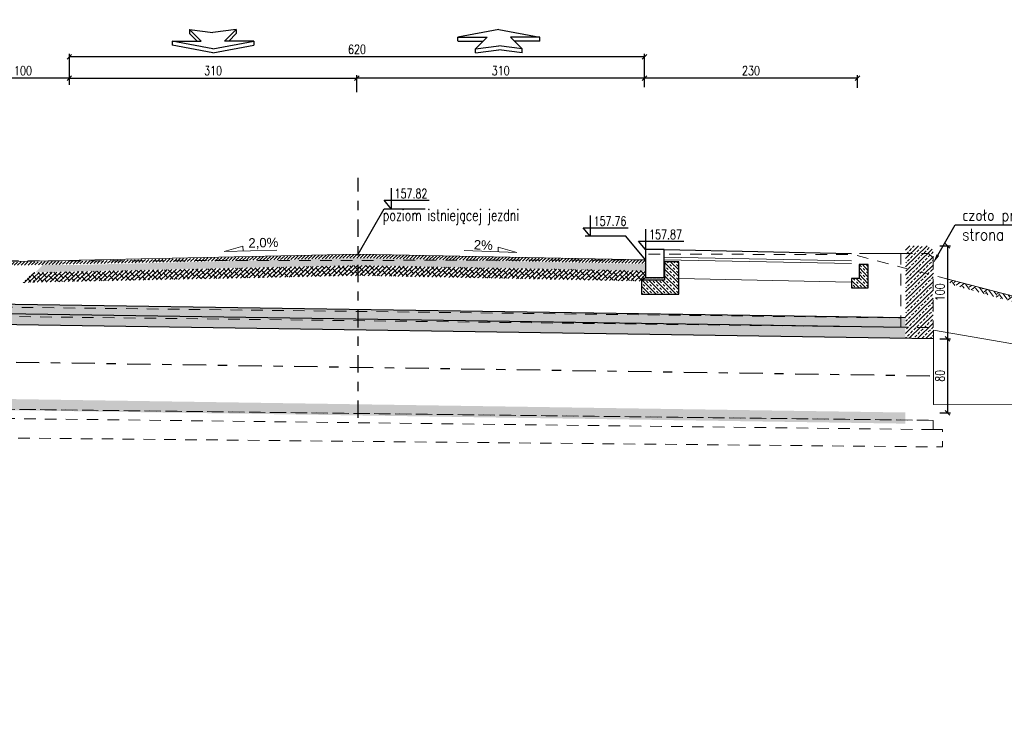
# Model space of a CAD drawing. Header units: metres. Extents: x 0 to 7550187, y 0 to 5738922.
# Tile 19 of 43: x 7549239.18 to 7549249.79, y 5738672.16 to 5738679.61. Entities that reach past the tile are written whole.
import ezdxf
from ezdxf import colors
from ezdxf.entities.mleader import LeaderData, LeaderLine
from ezdxf.enums import TextEntityAlignment as Align
from ezdxf.math import Vec2, Vec3

# ---------------------------------------------------------------- set-up
doc = ezdxf.new("R2010")
doc.units = ezdxf.units.M
doc.header["$PDSIZE"] = -1
for name, pattern in [('CENTER2', [1.125, 0.75, -0.125, 0.125, -0.125]), ('DASHDOT', [25.4, 12.7, -6.35, 0, -6.35]), ('DASHDOT2', [0.5, 0.25, -0.125, 0, -0.125]), ('HIDDEN', [0.375, 0.25, -0.125])]:
    doc.linetypes.add(name, pattern=pattern)
for name, color, linetype in [('__STYL_RZĘDNE', 4, 'Continuous'), ('_STYL_KONS_GRUBE', 3, 'Continuous'), ('_STYL_OPISY', 7, 'Continuous'), ('_STYL_OSIE', 5, 'DASHDOT'), ('_STYL_WYMIARY', 7, 'Continuous'), ('KRESK', 8, 'Continuous')]:
    doc.layers.add(name, color=color, linetype=linetype)
for name, color, linetype, lineweight in [('_STYL_HATCH', 7, 'Continuous', 0), ('_STYL_JEZDNIA', 5, 'Continuous', 0), ('_STYL_OPIS', 4, 'Continuous', 0), ('_STYL_PRZEPUST', 2, 'Continuous', 30), ('_STYL_TEREN', 4, 'Continuous', 0), ('BETASF1', 164, 'Continuous', 15), ('LAWY', 5, 'Continuous', 30)]:
    doc.layers.add(name, color=color, linetype=linetype, lineweight=lineweight)
doc.styles.add('opis_1_50cm', font='arial.ttf', dxfattribs={"height": 12.5})
doc.styles.add('Romans', font='Romans.shx', dxfattribs={"width": 0.75})
doc.styles.get("Standard").update_dxf_attribs({"font": 'romans.shx', "width": 0.75})
doc.dimstyles.new('1-50', dxfattribs={"dimscale": 0.05, "dimtxt": 2, "dimasz": 1, "dimexe": 0.625, "dimexo": 0.625, "dimtad": 1, "dimdec": 0, "dimlfac": 100, "dimzin": 1, "dimtxsty": 'Standard', "dimblk": 'OBLIQUE', "dimcen": 1, "dimclrd": 256, "dimclre": 256, "dimclrt": 4, "dimadec": 0, "dimazin": 0, "dimtfac": 1, "dimtdec": 0, "dimtmove": 1, "dimatfit": 2, "dimfxl": 0, "dimtzin": 1, "dimarcsym": 0})
pattern_1 = [(45, (0, 6.7097), (-0.04490128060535, 0.04490128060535), []), (45, (0.0449, 6.7097), (-0.04490128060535, 0.04490128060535), [0.03175, -0.015875])]
pattern_2 = [(43, (66584.791955, 58325.217542), (-0.02165344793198, 0.02322048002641), []), (133, (66584.791955, 58325.217542), (-0.06652737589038, 0.02478751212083), [0.079375, -0.047625])]
pattern_3 = [(43.301152, (7549352.999638, 5738744.98352), (-0.017145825, 0.018193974), [])]

# ---------------------------------------------------------------- blocks, each defined once
blk = doc.blocks.new('A$C72FD25B5')
at = {"layer": '_STYL_OPISY', "color": 4}
for p, q in [((0, 0), (-0.441, -0.082)), ((0, 0), (0.441, -0.082)), ((-0.441, -0.082), (-0.126, -0.082)), ((-0.126, -0.082), (-0.252, -0.208)), ((0.126, -0.082), (0.252, -0.208)), ((0.441, -0.082), (0.126, -0.082)), ((-0.252, -0.208), (0, -0.176)), ((0.252, -0.208), (0, -0.176))]:
    blk.add_line(p, q, dxfattribs=at)
at = {"layer": '_STYL_OPISY', "color": 8}
for p, q in [((-0.441, -0.126), (-0.441, -0.082)), ((0.441, -0.126), (0.441, -0.082)), ((-0.439, -0.126), (-0.168, -0.126)), ((-0.252, -0.252), (-0.252, -0.208)), ((0.441, -0.126), (0.17, -0.126)), ((0.252, -0.252), (0.252, -0.208)), ((-0.252, -0.252), (0, -0.22)), ((0.252, -0.252), (0, -0.22))]:
    blk.add_line(p, q, dxfattribs=at)
blk = doc.blocks.new('A$C729C77AD')
at = {"layer": '_STYL_OPISY', "color": 4}
for p, q in [((-0.126, 0.126), (-0.252, 0.252)), ((-0.252, 0.252), (0, 0.22)), ((0.252, 0.252), (0, 0.22)), ((0.126, 0.126), (0.252, 0.252)), ((-0.441, 0.126), (-0.126, 0.126)), ((0, 0.044), (-0.441, 0.126)), ((0, 0.044), (0.441, 0.126)), ((0.441, 0.126), (0.126, 0.126))]:
    blk.add_line(p, q, dxfattribs=at)
at = {"layer": '_STYL_OPISY', "color": 8}
for p, q in [((-0.252, 0.252), (-0.252, 0.208)), ((0.252, 0.252), (0.252, 0.208)), ((-0.441, 0.126), (-0.441, 0.082)), ((-0.17, 0.126), (-0.252, 0.208)), ((0.17, 0.126), (0.252, 0.208)), ((0.441, 0.126), (0.441, 0.082)), ((0, 0), (-0.441, 0.082)), ((0, 0), (0.441, 0.082))]:
    blk.add_line(p, q, dxfattribs=at)
blk = doc.blocks.new('_Oblique')
at = {"color": 0, "linetype": 'ByBlock', "lineweight": -2}
blk.add_line((-0.5, -0.5), (0.5, 0.5), dxfattribs=at)
blk = doc.blocks.new('*D11')
at = {"layer": '_STYL_WYMIARY', "lineweight": -2, "transparency": 16777216}
for p, q in [((7549242.816, 5738678.831), (7549242.816, 5738679.012)), ((7549245.916, 5738678.981), (7549242.816, 5738678.981)), ((7549245.916, 5738678.918), (7549245.916, 5738679.012))]:
    blk.add_line(p, q, dxfattribs=at)
at = {"layer": 'Defpoints', "color": 0, "transparency": 16777216}
for p in [(7549242.816, 5738678.981), (7549245.916, 5738678.886), (7549242.816, 5738678.799)]:
    blk.add_point(p, dxfattribs=at)
at = {"layer": '_STYL_WYMIARY', "lineweight": -2, "transparency": 16777216, "xscale": 0.05, "yscale": 0.05, "zscale": 0.05, "rotation": 180}
blk.add_blockref('_Oblique', (7549242.816, 5738678.981), dxfattribs=at)
at = {"layer": '_STYL_WYMIARY', "lineweight": -2, "transparency": 16777216, "xscale": 0.05, "yscale": 0.05, "zscale": 0.05}
blk.add_blockref('_Oblique', (7549245.916, 5738678.981), dxfattribs=at)
at = {"layer": '_STYL_WYMIARY', "color": 4, "transparency": 16777216, "insert": (7549244.366, 5738679.062), "char_height": 0.1, "attachment_point": 5}
blk.add_mtext('310', dxfattribs=at)
blk = doc.blocks.new('*D12')
at = {"layer": '_STYL_WYMIARY', "lineweight": -2, "transparency": 16777216}
for p, q in [((7549239.716, 5738678.911), (7549239.716, 5738679.012)), ((7549239.716, 5738678.981), (7549242.816, 5738678.981)), ((7549242.816, 5738678.831), (7549242.816, 5738679.012))]:
    blk.add_line(p, q, dxfattribs=at)
at = {"layer": 'Defpoints', "color": 0, "transparency": 16777216}
for p in [(7549242.816, 5738678.981), (7549239.716, 5738678.88), (7549242.816, 5738678.799)]:
    blk.add_point(p, dxfattribs=at)
at = {"layer": '_STYL_WYMIARY', "lineweight": -2, "transparency": 16777216, "xscale": 0.05, "yscale": 0.05, "zscale": 0.05, "rotation": 180}
blk.add_blockref('_Oblique', (7549239.716, 5738678.981), dxfattribs=at)
at = {"layer": '_STYL_WYMIARY', "lineweight": -2, "transparency": 16777216, "xscale": 0.05, "yscale": 0.05, "zscale": 0.05}
blk.add_blockref('_Oblique', (7549242.816, 5738678.981), dxfattribs=at)
at = {"layer": '_STYL_WYMIARY', "color": 4, "transparency": 16777216, "insert": (7549241.266, 5738679.062), "char_height": 0.1, "attachment_point": 5}
blk.add_mtext('310', dxfattribs=at)
blk = doc.blocks.new('*D13')
at = {"layer": '_STYL_WYMIARY', "lineweight": -2, "transparency": 16777216}
for p, q in [((7549238.716, 5738678.875), (7549238.716, 5738679.012)), ((7549239.716, 5738678.981), (7549238.716, 5738678.981)), ((7549239.716, 5738678.914), (7549239.716, 5738679.012))]:
    blk.add_line(p, q, dxfattribs=at)
at = {"layer": 'Defpoints', "color": 0, "transparency": 16777216}
for p in [(7549238.716, 5738678.981), (7549238.716, 5738678.844), (7549239.716, 5738678.882)]:
    blk.add_point(p, dxfattribs=at)
at = {"layer": '_STYL_WYMIARY', "lineweight": -2, "transparency": 16777216, "xscale": 0.05, "yscale": 0.05, "zscale": 0.05, "rotation": 180}
blk.add_blockref('_Oblique', (7549238.716, 5738678.981), dxfattribs=at)
at = {"layer": '_STYL_WYMIARY', "lineweight": -2, "transparency": 16777216, "xscale": 0.05, "yscale": 0.05, "zscale": 0.05}
blk.add_blockref('_Oblique', (7549239.716, 5738678.981), dxfattribs=at)
at = {"layer": '_STYL_WYMIARY', "color": 4, "transparency": 16777216, "insert": (7549239.216, 5738679.062), "char_height": 0.1, "attachment_point": 5}
blk.add_mtext('100', dxfattribs=at)
blk = doc.blocks.new('*D14')
at = {"layer": '_STYL_WYMIARY', "lineweight": -2, "transparency": 16777216}
for p, q in [((7549245.916, 5738678.884), (7549245.916, 5738679.012)), ((7549248.212, 5738678.981), (7549245.916, 5738678.981)), ((7549248.212, 5738678.878), (7549248.212, 5738679.012))]:
    blk.add_line(p, q, dxfattribs=at)
at = {"layer": 'Defpoints', "color": 0, "transparency": 16777216}
for p in [(7549245.916, 5738678.981), (7549245.916, 5738678.853), (7549248.212, 5738678.846)]:
    blk.add_point(p, dxfattribs=at)
at = {"layer": '_STYL_WYMIARY', "lineweight": -2, "transparency": 16777216, "xscale": 0.05, "yscale": 0.05, "zscale": 0.05, "rotation": 180}
blk.add_blockref('_Oblique', (7549245.916, 5738678.981), dxfattribs=at)
at = {"layer": '_STYL_WYMIARY', "lineweight": -2, "transparency": 16777216, "xscale": 0.05, "yscale": 0.05, "zscale": 0.05}
blk.add_blockref('_Oblique', (7549248.212, 5738678.981), dxfattribs=at)
at = {"layer": '_STYL_WYMIARY', "color": 4, "transparency": 16777216, "insert": (7549247.064, 5738679.062), "char_height": 0.1, "attachment_point": 5}
blk.add_mtext('230', dxfattribs=at)
blk = doc.blocks.new('*D15')
at = {"layer": '_STYL_WYMIARY', "lineweight": -2, "transparency": 16777216}
for p, q in [((7549239.716, 5738679.011), (7549239.716, 5738679.242)), ((7549245.916, 5738679.011), (7549245.916, 5738679.242)), ((7549245.916, 5738679.211), (7549239.716, 5738679.211))]:
    blk.add_line(p, q, dxfattribs=at)
at = {"layer": 'Defpoints', "color": 0, "transparency": 16777216}
for p in [(7549239.716, 5738679.211), (7549239.716, 5738678.88), (7549245.916, 5738678.886)]:
    blk.add_point(p, dxfattribs=at)
at = {"layer": '_STYL_WYMIARY', "lineweight": -2, "transparency": 16777216, "xscale": 0.05, "yscale": 0.05, "zscale": 0.05, "rotation": 180}
blk.add_blockref('_Oblique', (7549239.716, 5738679.211), dxfattribs=at)
at = {"layer": '_STYL_WYMIARY', "lineweight": -2, "transparency": 16777216, "xscale": 0.05, "yscale": 0.05, "zscale": 0.05}
blk.add_blockref('_Oblique', (7549245.916, 5738679.211), dxfattribs=at)
at = {"layer": '_STYL_WYMIARY', "color": 4, "transparency": 16777216, "insert": (7549242.816, 5738679.292), "char_height": 0.1, "attachment_point": 5}
blk.add_mtext('620', dxfattribs=at)
blk = doc.blocks.new('*D16')
at = {"layer": '_STYL_WYMIARY', "lineweight": -2, "transparency": 16777216}
for p, q in [((7549249.099, 5738677.174), (7549249.214, 5738677.174)), ((7549249.183, 5738677.174), (7549249.183, 5738676.174)), ((7549249.11, 5738676.174), (7549249.214, 5738676.174))]:
    blk.add_line(p, q, dxfattribs=at)
at = {"layer": 'Defpoints', "color": 0, "transparency": 16777216}
for p in [(7549249.067, 5738677.174), (7549249.079, 5738676.174), (7549249.183, 5738676.174)]:
    blk.add_point(p, dxfattribs=at)
at = {"layer": '_STYL_WYMIARY', "lineweight": -2, "transparency": 16777216, "xscale": 0.05, "yscale": 0.05, "zscale": 0.05}
for p, rotation in [((7549249.183, 5738677.174), 90), ((7549249.183, 5738676.174), 270)]:
    blk.add_blockref('_Oblique', p, dxfattribs=dict(at, rotation=rotation))
at = {"layer": '_STYL_WYMIARY', "transparency": 16777216, "insert": (7549249.101, 5738676.674), "char_height": 0.1, "attachment_point": 5, "rotation": 90}
blk.add_mtext('100', dxfattribs=at)
blk = doc.blocks.new('*D17')
at = {"layer": '_STYL_WYMIARY', "lineweight": -2, "transparency": 16777216}
for p, q in [((7549249.098, 5738676.174), (7549249.214, 5738676.174)), ((7549249.183, 5738676.174), (7549249.183, 5738675.374)), ((7549249.099, 5738675.374), (7549249.214, 5738675.374))]:
    blk.add_line(p, q, dxfattribs=at)
at = {"layer": 'Defpoints', "color": 0, "transparency": 16777216}
for p in [(7549249.067, 5738676.174), (7549249.068, 5738675.374), (7549249.183, 5738675.374)]:
    blk.add_point(p, dxfattribs=at)
at = {"layer": '_STYL_WYMIARY', "lineweight": -2, "transparency": 16777216, "xscale": 0.05, "yscale": 0.05, "zscale": 0.05}
for p, rotation in [((7549249.183, 5738676.174), 90), ((7549249.183, 5738675.374), 270)]:
    blk.add_blockref('_Oblique', p, dxfattribs=dict(at, rotation=rotation))
at = {"layer": '_STYL_WYMIARY', "transparency": 16777216, "insert": (7549249.101, 5738675.774), "char_height": 0.1, "attachment_point": 5, "rotation": 90}
blk.add_mtext('80', dxfattribs=at)
blk = doc.blocks.new('*X5')
at = {"color": 0}
for p, q in [((-348.75, 231.25), (-348.75, 231.25)), ((-348.75, 230), (-348.75, 230)), ((-348.4375, 231.875), (-348.4375, 231.875)), ((-348.4375, 230.625), (-348.4375, 230.625)), ((-348.125, 232.5), (-348.125, 232.5)), ((-348.125, 231.25), (-348.125, 231.25)), ((-348.125, 230), (-348.125, 230)), ((-347.8125, 231.875), (-347.8125, 231.875)), ((-347.8125, 230.625), (-347.8125, 230.625)), ((-347.5, 232.5), (-347.5, 232.5)), ((-347.5, 231.25), (-347.5, 231.25)), ((-347.5, 230), (-347.5, 230)), ((-347.1875, 231.875), (-347.1875, 231.875)), ((-347.1875, 230.625), (-347.1875, 230.625)), ((-346.875, 232.5), (-346.875, 232.5)), ((-346.875, 231.25), (-346.875, 231.25)), ((-346.875, 230), (-346.875, 230)), ((-346.5625, 231.875), (-346.5625, 231.875)), ((-346.5625, 230.625), (-346.5625, 230.625)), ((-346.25, 232.5), (-346.25, 232.5)), ((-346.25, 231.25), (-346.25, 231.25)), ((-346.25, 230), (-346.25, 230)), ((-345.9375, 231.875), (-345.9375, 231.875)), ((-345.9375, 230.625), (-345.9375, 230.625)), ((-345.625, 232.5), (-345.625, 232.5)), ((-345.625, 231.25), (-345.625, 231.25)), ((-345.625, 230), (-345.625, 230)), ((-345.3125, 231.875), (-345.3125, 231.875)), ((-345.3125, 230.625), (-345.3125, 230.625)), ((-345, 232.5), (-345, 232.5)), ((-345, 231.25), (-345, 231.25)), ((-345, 230), (-345, 230)), ((-344.6875, 231.875), (-344.6875, 231.875)), ((-344.6875, 230.625), (-344.6875, 230.625)), ((-344.375, 232.5), (-344.375, 232.5)), ((-344.375, 231.25), (-344.375, 231.25)), ((-344.375, 230), (-344.375, 230)), ((-344.0625, 231.875), (-344.0625, 231.875)), ((-344.0625, 230.625), (-344.0625, 230.625)), ((-343.75, 232.5), (-343.75, 232.5)), ((-343.75, 231.25), (-343.75, 231.25)), ((-343.75, 230), (-343.75, 230)), ((-343.4375, 231.875), (-343.4375, 231.875)), ((-343.4375, 230.625), (-343.4375, 230.625)), ((-343.125, 232.5), (-343.125, 232.5)), ((-343.125, 231.25), (-343.125, 231.25)), ((-343.125, 230), (-343.125, 230)), ((-342.8125, 231.875), (-342.8125, 231.875)), ((-342.8125, 230.625), (-342.8125, 230.625)), ((-342.5, 232.5), (-342.5, 232.5)), ((-342.5, 231.25), (-342.5, 231.25)), ((-342.5, 230), (-342.5, 230)), ((-342.1875, 231.875), (-342.1875, 231.875)), ((-342.1875, 230.625), (-342.1875, 230.625)), ((-341.875, 232.5), (-341.875, 232.5)), ((-341.875, 231.25), (-341.875, 231.25)), ((-341.875, 230), (-341.875, 230)), ((-341.5625, 231.875), (-341.5625, 231.875)), ((-341.5625, 230.625), (-341.5625, 230.625)), ((-341.25, 232.5), (-341.25, 232.5)), ((-341.25, 231.25), (-341.25, 231.25)), ((-341.25, 230), (-341.25, 230)), ((-340.9375, 231.875), (-340.9375, 231.875)), ((-340.9375, 230.625), (-340.9375, 230.625)), ((-340.625, 232.5), (-340.625, 232.5)), ((-340.625, 231.25), (-340.625, 231.25)), ((-340.625, 230), (-340.625, 230)), ((-340.3125, 231.875), (-340.3125, 231.875)), ((-340.3125, 230.625), (-340.3125, 230.625)), ((-340, 232.5), (-340, 232.5)), ((-340, 231.25), (-340, 231.25)), ((-340, 230), (-340, 230)), ((-339.6875, 231.875), (-339.6875, 231.875)), ((-339.6875, 230.625), (-339.6875, 230.625)), ((-339.375, 232.5), (-339.375, 232.5)), ((-339.375, 231.25), (-339.375, 231.25)), ((-339.375, 230), (-339.375, 230)), ((-339.0625, 231.875), (-339.0625, 231.875)), ((-339.0625, 230.625), (-339.0625, 230.625)), ((-338.75, 232.5), (-338.75, 232.5)), ((-338.75, 231.25), (-338.75, 231.25)), ((-338.75, 230), (-338.75, 230)), ((-338.4375, 231.875), (-338.4375, 231.875)), ((-338.4375, 230.625), (-338.4375, 230.625)), ((-338.125, 232.5), (-338.125, 232.5)), ((-338.125, 231.25), (-338.125, 231.25)), ((-338.125, 230), (-338.125, 230)), ((-337.8125, 231.875), (-337.8125, 231.875)), ((-337.8125, 230.625), (-337.8125, 230.625)), ((-337.5, 232.5), (-337.5, 232.5)), ((-337.5, 231.25), (-337.5, 231.25)), ((-337.5, 230), (-337.5, 230)), ((-337.1875, 231.875), (-337.1875, 231.875)), ((-337.1875, 230.625), (-337.1875, 230.625)), ((-336.875, 232.5), (-336.875, 232.5)), ((-336.875, 231.25), (-336.875, 231.25)), ((-336.875, 230), (-336.875, 230)), ((-336.5625, 231.875), (-336.5625, 231.875)), ((-336.5625, 230.625), (-336.5625, 230.625)), ((-336.25, 232.5), (-336.25, 232.5)), ((-336.25, 231.25), (-336.25, 231.25)), ((-336.25, 230), (-336.25, 230)), ((-335.9375, 231.875), (-335.9375, 231.875)), ((-335.9375, 230.625), (-335.9375, 230.625)), ((-335.625, 232.5), (-335.625, 232.5)), ((-335.625, 231.25), (-335.625, 231.25)), ((-335.625, 230), (-335.625, 230)), ((-335.3125, 231.875), (-335.3125, 231.875)), ((-335.3125, 230.625), (-335.3125, 230.625)), ((-335, 232.5), (-335, 232.5)), ((-335, 231.25), (-335, 231.25)), ((-335, 230), (-335, 230)), ((-334.6875, 231.875), (-334.6875, 231.875)), ((-334.6875, 230.625), (-334.6875, 230.625)), ((-334.375, 232.5), (-334.375, 232.5)), ((-334.375, 231.25), (-334.375, 231.25)), ((-334.375, 230), (-334.375, 230)), ((-334.0625, 231.875), (-334.0625, 231.875)), ((-334.0625, 230.625), (-334.0625, 230.625)), ((-333.75, 232.5), (-333.75, 232.5)), ((-333.75, 231.25), (-333.75, 231.25)), ((-333.75, 230), (-333.75, 230)), ((-333.4375, 231.875), (-333.4375, 231.875)), ((-333.4375, 230.625), (-333.4375, 230.625)), ((-333.125, 232.5), (-333.125, 232.5)), ((-333.125, 231.25), (-333.125, 231.25)), ((-333.125, 230), (-333.125, 230)), ((-332.8125, 231.875), (-332.8125, 231.875)), ((-332.8125, 230.625), (-332.8125, 230.625)), ((-332.5, 232.5), (-332.5, 232.5)), ((-332.5, 231.25), (-332.5, 231.25)), ((-332.5, 230), (-332.5, 230)), ((-332.1875, 231.875), (-332.1875, 231.875)), ((-332.1875, 230.625), (-332.1875, 230.625)), ((-331.875, 232.5), (-331.875, 232.5)), ((-331.875, 231.25), (-331.875, 231.25)), ((-331.875, 230), (-331.875, 230)), ((-331.5625, 231.875), (-331.5625, 231.875)), ((-331.5625, 230.625), (-331.5625, 230.625)), ((-331.25, 232.5), (-331.25, 232.5)), ((-331.25, 231.25), (-331.25, 231.25)), ((-331.25, 230), (-331.25, 230)), ((-330.9375, 231.875), (-330.9375, 231.875)), ((-330.9375, 230.625), (-330.9375, 230.625)), ((-330.625, 232.5), (-330.625, 232.5)), ((-330.625, 231.25), (-330.625, 231.25)), ((-330.625, 230), (-330.625, 230)), ((-330.3125, 231.875), (-330.3125, 231.875)), ((-330.3125, 230.625), (-330.3125, 230.625)), ((-330, 232.5), (-330, 232.5)), ((-330, 231.25), (-330, 231.25)), ((-330, 230), (-330, 230)), ((-329.6875, 231.875), (-329.6875, 231.875)), ((-329.6875, 230.625), (-329.6875, 230.625)), ((-329.375, 232.5), (-329.375, 232.5)), ((-329.375, 231.25), (-329.375, 231.25)), ((-329.375, 230), (-329.375, 230)), ((-329.0625, 231.875), (-329.0625, 231.875)), ((-329.0625, 230.625), (-329.0625, 230.625)), ((-328.75, 232.5), (-328.75, 232.5)), ((-328.75, 231.25), (-328.75, 231.25)), ((-328.75, 230), (-328.75, 230)), ((-328.4375, 230.625), (-328.4375, 230.625))]:
    blk.add_line(p, q, dxfattribs=at)
blk = doc.blocks.new('*X6')
at = {"color": 0}
for p, q in [((-348.75, 231.25), (-348.75, 231.25)), ((-348.75, 230), (-348.75, 230)), ((-348.4375, 231.875), (-348.4375, 231.875)), ((-348.4375, 230.625), (-348.4375, 230.625)), ((-348.125, 232.5), (-348.125, 232.5)), ((-348.125, 231.25), (-348.125, 231.25)), ((-348.125, 230), (-348.125, 230)), ((-347.8125, 231.875), (-347.8125, 231.875)), ((-347.8125, 230.625), (-347.8125, 230.625)), ((-347.5, 232.5), (-347.5, 232.5)), ((-347.5, 231.25), (-347.5, 231.25)), ((-347.5, 230), (-347.5, 230)), ((-347.1875, 231.875), (-347.1875, 231.875)), ((-347.1875, 230.625), (-347.1875, 230.625)), ((-346.875, 232.5), (-346.875, 232.5)), ((-346.875, 231.25), (-346.875, 231.25)), ((-346.875, 230), (-346.875, 230)), ((-346.5625, 231.875), (-346.5625, 231.875)), ((-346.5625, 230.625), (-346.5625, 230.625)), ((-346.25, 232.5), (-346.25, 232.5)), ((-346.25, 231.25), (-346.25, 231.25)), ((-346.25, 230), (-346.25, 230)), ((-345.9375, 231.875), (-345.9375, 231.875)), ((-345.9375, 230.625), (-345.9375, 230.625)), ((-345.625, 232.5), (-345.625, 232.5)), ((-345.625, 231.25), (-345.625, 231.25)), ((-345.625, 230), (-345.625, 230)), ((-345.3125, 231.875), (-345.3125, 231.875)), ((-345.3125, 230.625), (-345.3125, 230.625)), ((-345, 232.5), (-345, 232.5)), ((-345, 231.25), (-345, 231.25)), ((-345, 230), (-345, 230)), ((-344.6875, 231.875), (-344.6875, 231.875)), ((-344.6875, 230.625), (-344.6875, 230.625)), ((-344.375, 232.5), (-344.375, 232.5)), ((-344.375, 231.25), (-344.375, 231.25)), ((-344.375, 230), (-344.375, 230)), ((-344.0625, 231.875), (-344.0625, 231.875)), ((-344.0625, 230.625), (-344.0625, 230.625)), ((-343.75, 232.5), (-343.75, 232.5)), ((-343.75, 231.25), (-343.75, 231.25)), ((-343.75, 230), (-343.75, 230)), ((-343.4375, 231.875), (-343.4375, 231.875)), ((-343.4375, 230.625), (-343.4375, 230.625)), ((-343.125, 232.5), (-343.125, 232.5)), ((-343.125, 231.25), (-343.125, 231.25)), ((-343.125, 230), (-343.125, 230)), ((-342.8125, 231.875), (-342.8125, 231.875)), ((-342.8125, 230.625), (-342.8125, 230.625)), ((-342.5, 232.5), (-342.5, 232.5)), ((-342.5, 231.25), (-342.5, 231.25)), ((-342.5, 230), (-342.5, 230)), ((-342.1875, 231.875), (-342.1875, 231.875)), ((-342.1875, 230.625), (-342.1875, 230.625)), ((-341.875, 232.5), (-341.875, 232.5)), ((-341.875, 231.25), (-341.875, 231.25)), ((-341.875, 230), (-341.875, 230)), ((-341.5625, 231.875), (-341.5625, 231.875)), ((-341.5625, 230.625), (-341.5625, 230.625)), ((-341.25, 232.5), (-341.25, 232.5)), ((-341.25, 231.25), (-341.25, 231.25)), ((-341.25, 230), (-341.25, 230)), ((-340.9375, 231.875), (-340.9375, 231.875)), ((-340.9375, 230.625), (-340.9375, 230.625)), ((-340.625, 232.5), (-340.625, 232.5)), ((-340.625, 231.25), (-340.625, 231.25)), ((-340.625, 230), (-340.625, 230)), ((-340.3125, 231.875), (-340.3125, 231.875)), ((-340.3125, 230.625), (-340.3125, 230.625)), ((-340, 232.5), (-340, 232.5)), ((-340, 231.25), (-340, 231.25)), ((-340, 230), (-340, 230)), ((-339.6875, 231.875), (-339.6875, 231.875)), ((-339.6875, 230.625), (-339.6875, 230.625)), ((-339.375, 232.5), (-339.375, 232.5)), ((-339.375, 231.25), (-339.375, 231.25)), ((-339.375, 230), (-339.375, 230)), ((-339.0625, 231.875), (-339.0625, 231.875)), ((-339.0625, 230.625), (-339.0625, 230.625)), ((-338.75, 232.5), (-338.75, 232.5)), ((-338.75, 231.25), (-338.75, 231.25)), ((-338.75, 230), (-338.75, 230)), ((-338.4375, 231.875), (-338.4375, 231.875)), ((-338.4375, 230.625), (-338.4375, 230.625)), ((-338.125, 232.5), (-338.125, 232.5)), ((-338.125, 231.25), (-338.125, 231.25)), ((-338.125, 230), (-338.125, 230)), ((-337.8125, 231.875), (-337.8125, 231.875)), ((-337.8125, 230.625), (-337.8125, 230.625)), ((-337.5, 232.5), (-337.5, 232.5)), ((-337.5, 231.25), (-337.5, 231.25)), ((-337.5, 230), (-337.5, 230)), ((-337.1875, 231.875), (-337.1875, 231.875)), ((-337.1875, 230.625), (-337.1875, 230.625)), ((-336.875, 232.5), (-336.875, 232.5)), ((-336.875, 231.25), (-336.875, 231.25)), ((-336.875, 230), (-336.875, 230)), ((-336.5625, 231.875), (-336.5625, 231.875)), ((-336.5625, 230.625), (-336.5625, 230.625)), ((-336.25, 232.5), (-336.25, 232.5)), ((-336.25, 231.25), (-336.25, 231.25)), ((-336.25, 230), (-336.25, 230)), ((-335.9375, 231.875), (-335.9375, 231.875)), ((-335.9375, 230.625), (-335.9375, 230.625)), ((-335.625, 232.5), (-335.625, 232.5)), ((-335.625, 231.25), (-335.625, 231.25)), ((-335.625, 230), (-335.625, 230)), ((-335.3125, 231.875), (-335.3125, 231.875)), ((-335.3125, 230.625), (-335.3125, 230.625)), ((-335, 232.5), (-335, 232.5)), ((-335, 231.25), (-335, 231.25)), ((-335, 230), (-335, 230)), ((-334.6875, 231.875), (-334.6875, 231.875)), ((-334.6875, 230.625), (-334.6875, 230.625)), ((-334.375, 232.5), (-334.375, 232.5)), ((-334.375, 231.25), (-334.375, 231.25)), ((-334.375, 230), (-334.375, 230)), ((-334.0625, 231.875), (-334.0625, 231.875)), ((-334.0625, 230.625), (-334.0625, 230.625)), ((-333.75, 232.5), (-333.75, 232.5)), ((-333.75, 231.25), (-333.75, 231.25)), ((-333.75, 230), (-333.75, 230)), ((-333.4375, 231.875), (-333.4375, 231.875)), ((-333.4375, 230.625), (-333.4375, 230.625)), ((-333.125, 232.5), (-333.125, 232.5)), ((-333.125, 231.25), (-333.125, 231.25)), ((-333.125, 230), (-333.125, 230)), ((-332.8125, 231.875), (-332.8125, 231.875)), ((-332.8125, 230.625), (-332.8125, 230.625)), ((-332.5, 232.5), (-332.5, 232.5)), ((-332.5, 231.25), (-332.5, 231.25)), ((-332.5, 230), (-332.5, 230)), ((-332.1875, 231.875), (-332.1875, 231.875)), ((-332.1875, 230.625), (-332.1875, 230.625)), ((-331.875, 232.5), (-331.875, 232.5)), ((-331.875, 231.25), (-331.875, 231.25)), ((-331.875, 230), (-331.875, 230)), ((-331.5625, 231.875), (-331.5625, 231.875)), ((-331.5625, 230.625), (-331.5625, 230.625)), ((-331.25, 232.5), (-331.25, 232.5)), ((-331.25, 231.25), (-331.25, 231.25)), ((-331.25, 230), (-331.25, 230)), ((-330.9375, 231.875), (-330.9375, 231.875)), ((-330.9375, 230.625), (-330.9375, 230.625)), ((-330.625, 232.5), (-330.625, 232.5)), ((-330.625, 231.25), (-330.625, 231.25)), ((-330.625, 230), (-330.625, 230)), ((-330.3125, 231.875), (-330.3125, 231.875)), ((-330.3125, 230.625), (-330.3125, 230.625)), ((-330, 232.5), (-330, 232.5)), ((-330, 231.25), (-330, 231.25)), ((-330, 230), (-330, 230)), ((-329.6875, 231.875), (-329.6875, 231.875)), ((-329.6875, 230.625), (-329.6875, 230.625)), ((-329.375, 232.5), (-329.375, 232.5)), ((-329.375, 231.25), (-329.375, 231.25)), ((-329.375, 230), (-329.375, 230)), ((-329.0625, 231.875), (-329.0625, 231.875)), ((-329.0625, 230.625), (-329.0625, 230.625)), ((-328.75, 232.5), (-328.75, 232.5)), ((-328.75, 231.25), (-328.75, 231.25)), ((-328.75, 230), (-328.75, 230)), ((-328.4375, 230.625), (-328.4375, 230.625))]:
    blk.add_line(p, q, dxfattribs=at)

msp = doc.modelspace()

# ---------------------------------------------------------------- hatches: boundary and pattern name
at = {"layer": '_STYL_HATCH', "linetype": 'Continuous', "transparency": 33554636}
h = msp.add_hatch(dxfattribs=at)
h.set_pattern_fill('ANSI33', color=256, scale=0.01)
h.set_pattern_definition(pattern_1)
h.paths.add_polyline_path([(7549248.72969, 5738677.17419), (7549248.7281, 5738676.17869), (7549249.02789, 5738676.17419), (7549249.02969, 5738677.12414), (7549248.97974, 5738677.17419)])
at = {"layer": '_STYL_HATCH', "transparency": 33554526}
h = msp.add_hatch(dxfattribs=at)
h.set_pattern_fill('ANSI31', color=256, scale=0.2, angle=-1.698848)
h.set_pattern_definition(pattern_3)
h.paths.add_polyline_path([(7549238.72789, 5738676.99348), (7549238.68982, 5738676.95553), (7549242.82783, 5738677.04348), (7549242.82789, 5738677.08348), (7549239.82845, 5738677.00974)])
h = msp.add_hatch(dxfattribs=at)
h.set_pattern_fill('CROSS', color=256, scale=0.12, angle=-1.698848)
h.set_pattern_definition([(358.301152, (7549352.999638, 5738744.98352), (0.030876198, 0.0290974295), [0.015, -0.045]), (88.301152, (7549353.006913, 5738744.9758), (-0.0290974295, 0.030876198), [0.015, -0.045])])
h.paths.add_polyline_path([(7549239.43412, 5738676.97134), (7549239.35249, 5738676.88988), (7549242.82796, 5738676.96348), (7549242.82783, 5738677.04348), (7549239.78842, 5738676.96874)])
h = msp.add_hatch(dxfattribs=at)
h.set_pattern_fill('ANSI31', color=256, scale=0.2, angle=-1.698848)
h.set_pattern_definition(pattern_3)
h.paths.add_polyline_path([(7549245.92795, 5738676.98249), (7549245.92789, 5738677.0225), (7549245.82915, 5738677.02444), (7549242.82789, 5738677.08348), (7549242.82783, 5738677.04348), (7549245.86763, 5738676.98379)])
h = msp.add_hatch(dxfattribs=at)
h.set_pattern_fill('CROSS', color=256, scale=0.12, angle=-1.698848)
h.set_pattern_definition([(358.301152, (7549352.943524, 5738744.98352), (0.030876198, 0.0290974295), [0.015, -0.045]), (88.301152, (7549352.9508, 5738744.9758), (-0.0290974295, 0.030876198), [0.015, -0.045])])
h.paths.add_polyline_path([(7549242.82789, 5738677.04347), (7549242.82796, 5738676.96348), (7549245.92789, 5738676.9025), (7549245.92789, 5738676.97691)])
h = msp.add_hatch(dxfattribs=at)
h.set_pattern_fill('ANSI38', color=256, scale=0.01, angle=358)
h.set_pattern_definition(pattern_2)
h.paths.add_polyline_path([(7549239.2099, 5738676.77554), (7549239.26439, 5738676.77988), (7549242.82796, 5738676.85348), (7549242.82796, 5738676.96348), (7549239.32077, 5738676.88609)])
h = msp.add_hatch(dxfattribs=at)
h.set_pattern_fill('ANSI38', color=256, scale=0.01, angle=358)
h.set_pattern_definition(pattern_2)
h.paths.add_polyline_path([(7549245.88289, 5738676.80348), (7549245.92795, 5738676.83353), (7549245.92795, 5738676.9025), (7549242.82796, 5738676.96348), (7549242.82796, 5738676.85348), (7549245.88289, 5738676.79339)])
at = {"layer": '_STYL_HATCH', "transparency": 33554687}
h = msp.add_hatch(dxfattribs=at)
h.set_pattern_fill('EARTH', color=256, scale=0.4, angle=36.908144)
h.set_pattern_definition([(36.90814, (7549313.05198, 5738773.50235), (0.01990654, 0.14001332), [0.1, -0.1]), (36.90814, (7549313.02946, 5738773.53233), (0.01990654, 0.14001332), [0.1, -0.1]), (36.90814, (7549313.00694, 5738773.56232), (0.01990654, 0.14001332), [0.1, -0.1]), (126.90814, (7549313.00943, 5738773.57982), (-0.14001332, 0.01990654), [0.1, -0.1]), (126.90814, (7549313.03942, 5738773.60234), (-0.14001332, 0.01990654), [0.1, -0.1]), (126.90814, (7549313.0694, 5738773.62486), (-0.14001332, 0.01990654), [0.1, -0.1])])
h.paths.add_polyline_path([(7549249.16133, 5738676.82101), (7549249.22525, 5738676.75709), (7549250.85998, 5738676.2968), (7549250.88447, 5738676.37387)])
at = {"layer": '_STYL_HATCH', "linetype": 'Continuous', "transparency": 33554636}
h = msp.add_hatch(dxfattribs=at)
h.set_pattern_fill('ANSI33', color=256, scale=0.01, angle=90)
h.set_pattern_definition([(135, (0, 6.7097), (-0.04490128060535, -0.04490128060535), []), (135, (3e-18, 6.7546), (-0.04490128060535, -0.04490128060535), [0.03175, -0.015875])])
h.paths.add_polyline_path([(7549248.72908, 5738676.39872), (7549238.17094, 5738676.55707), (7549238.05756, 5738676.45876), (7549248.72671, 5738676.29872)])
h = msp.add_hatch(dxfattribs=at)
h.set_pattern_fill('ANSI33', color=256, scale=0.01)
h.set_pattern_definition(pattern_1)
h.paths.add_polyline_path([(7549248.7281, 5738676.17869), (7549248.72742, 5738676.29871), (7549238.05847, 5738676.45875), (7549237.9224, 5738676.34077)])
h = msp.add_hatch(dxfattribs=at)
h.set_pattern_fill('ANSI33', color=256, scale=0.01)
h.set_pattern_definition(pattern_1)
h.paths.add_polyline_path([(7549237.02601, 5738675.43412), (7549248.72789, 5738675.25859), (7549248.72789, 5738675.37863), (7549237.02368, 5738675.55416), (7549237.02376, 5738675.55421)])
at = {"layer": 'KRESK', "linetype": 'Continuous'}
h = msp.add_hatch(dxfattribs=at)
h.set_pattern_fill('TRANS', color=256, scale=0.008, angle=315, style=0)
h.set_pattern_definition([(315, (7549278.1772, 5738663.19722), (0.035921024, 0.035921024), []), (315, (7549278.19516, 5738663.21518), (0.035921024, 0.035921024), [0.0254, -0.0254])])
h.paths.add_polyline_path([(7549246.28414, 5738677.00348), (7549246.13289, 5738677.00348), (7549246.13289, 5738676.80348), (7549245.88289, 5738676.80348), (7549245.88289, 5738676.65348), (7549246.28414, 5738676.65348)])
h = msp.add_hatch(dxfattribs=at)
h.set_pattern_fill('TRANS', color=256, scale=0.008, angle=315, style=0)
h.set_pattern_definition([(315, (66524.66505, 58146.03524), (0.03592102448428, 0.03592102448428), []), (315, (66524.68301, 58146.0532), (0.03592102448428, 0.03592102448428), [0.0254, -0.0254])])
h.paths.add_polyline_path([(7549248.22788, 5738676.97336), (7549248.22788, 5738676.82348), (7549248.14788, 5738676.82348), (7549248.14788, 5738676.72348), (7549248.32788, 5738676.72348), (7549248.32788, 5738676.97348)])

# ---------------------------------------------------------------- linework, layer by layer
at = {"layer": '__STYL_RZĘDNE', "color": 4}
for points in [[(7549243.18408, 5738677.79628), (7549243.18408, 5738677.5742), (7549243.10836, 5738677.66595), (7549243.59497, 5738677.66595)], [(7549245.32952, 5738677.50033), (7549245.32952, 5738677.27825), (7549245.2538, 5738677.37), (7549245.74041, 5738677.37)], [(7549245.92789, 5738677.35557), (7549245.92789, 5738677.13348), (7549245.85217, 5738677.22524), (7549246.33878, 5738677.22524)]]:
    msp.add_lwpolyline(points, dxfattribs=at)
at = {"layer": '__STYL_RZĘDNE', "color": 5}
for points in [[(7549242.82789, 5738677.08348), (7549243.11055, 5738677.5742), (7549243.55148, 5738677.5742)], [(7549245.92789, 5738677.02348), (7549245.71593, 5738677.27825), (7549245.275, 5738677.27825)]]:
    msp.add_lwpolyline(points, dxfattribs=at)
at = {"layer": '_STYL_HATCH', "color": 190, "linetype": 'HIDDEN', "lineweight": 0, "ltscale": 0.5, "flags": 128}
msp.add_lwpolyline([(7549237.37604, 5738676.43942), (7549238.27704, 5738676.9225), (7549238.74183, 5738677.0225), (7549239.54775, 5738677.0125), (7549245.92789, 5738677.0225), (7549245.92789, 5738677.08348), (7549248.15382, 5738677.0825), (7549251.0049, 5738676.3425), (7549251.9564, 5738676.3925)], dxfattribs=at)
at = {"layer": '_STYL_HATCH', "color": 4, "flags": 128}
msp.add_lwpolyline([(7549249.02969, 5738676.26552), (7549250.92682, 5738675.93876), (7549250.92682, 5738675.45632), (7549249.02969, 5738675.46581), (7549249.02969, 5738676.26552)], dxfattribs=at)
at = {"layer": '_STYL_JEZDNIA'}
for p, q in [((7549246.12609, 5738677.0235), (7549248.14609, 5738676.9835)), ((7549246.12658, 5738677.0535), (7549248.14657, 5738677.0135)), ((7549246.28414, 5738676.8209), (7549248.14282, 5738676.78353))]:
    msp.add_line(p, q, dxfattribs=at)
at = {"layer": '_STYL_JEZDNIA', "color": 3}
msp.add_lwpolyline([(7549238.72789, 5738676.99348), (7549239.48789, 5738677.0125), (7549242.82789, 5738677.08348), (7549245.92789, 5738677.0225)], dxfattribs=at)
at = {"layer": '_STYL_KONS_GRUBE', "ltscale": 0.01, "flags": 128}
for points in [[(7549248.72908, 5738676.39872), (7549238.17094, 5738676.55707), (7549238.05756, 5738676.45876), (7549248.72745, 5738676.29871)], [(7549249.02969, 5738676.17416), (7549237.73377, 5738676.3436)]]:
    msp.add_lwpolyline(points, dxfattribs=at)
at = {"layer": '_STYL_OPIS', "elevation": 0.01}
for points in [[(7549241.58846, 5738677.11934), (7549241.58741, 5738677.16995), (7549241.38601, 5738677.11512), (7549241.95288, 5738677.12692), (7549241.38601, 5738677.11512), (7549241.58741, 5738677.16995), (7549241.58846, 5738677.11934)], [(7549244.33717, 5738677.11061), (7549244.33892, 5738677.1612), (7549244.53955, 5738677.10359), (7549243.97289, 5738677.12323), (7549244.53955, 5738677.10359), (7549244.33892, 5738677.1612), (7549244.33717, 5738677.11061)]]:
    msp.add_lwpolyline(points, dxfattribs=at)
at = {"layer": '_STYL_OSIE', "linetype": 'CENTER2', "ltscale": 0.25}
msp.add_line((7549242.82789, 5738675.32132), (7549242.82789, 5738677.90841), dxfattribs=at)
at = {"layer": '_STYL_OSIE', "linetype": 'DASHDOT2', "flags": 128}
msp.add_lwpolyline([(7549237.34143, 5738675.94944), (7549249.02969, 5738675.77412)], dxfattribs=at)
at = {"layer": '_STYL_PRZEPUST', "color": 8, "linetype": 'HIDDEN', "lineweight": 0, "ltscale": 0.5}
for points in [[(7549248.67789, 5738676.29768), (7549248.67789, 5738677.09348), (7549248.97789, 5738677.09348), (7549249.02789, 5738677.04348), (7549249.02789, 5738676.29348)], [(7549237.62789, 5738676.52985), (7549248.67789, 5738676.39831)], [(7549249.02789, 5738675.29421), (7549237.37789, 5738675.43343), (7549237.37789, 5738676.43348), (7549249.02682, 5738676.29349)]]:
    msp.add_lwpolyline(points, dxfattribs=at)
msp.add_lwpolyline([(7549237.37789, 5738675.43343), (7549249.02789, 5738675.29421), (7549249.02789, 5738675.19421), (7549237.37789, 5738675.33342)], close=True, dxfattribs=at)
at = {"layer": '_STYL_PRZEPUST', "color": 8, "linetype": 'HIDDEN', "lineweight": 0, "ltscale": 0.5, "flags": 128}
msp.add_lwpolyline([(7549249.02789, 5738675.19563), (7549249.12789, 5738675.19444), (7549249.12702, 5738675.00702), (7549237.27691, 5738675.12132), (7549237.27789, 5738675.33461), (7549237.37789, 5738675.33343)], dxfattribs=at)
at = {"layer": '_STYL_TEREN', "color": 4}
msp.add_line((7549248.23233, 5738677.09321), (7549248.72789, 5738677.09348), dxfattribs=at)
at = {"layer": '_STYL_TEREN'}
msp.add_line((7549249.16134, 5738676.821), (7549250.88447, 5738676.37387), dxfattribs=at)
at = {"layer": 'BETASF1', "color": 4, "lineweight": -3}
msp.add_line((7549246.12789, 5738677.13348), (7549248.14788, 5738677.09348), dxfattribs=at)
msp.add_lwpolyline([(7549245.92789, 5738676.83348), (7549246.12789, 5738676.83348), (7549246.12789, 5738677.13348), (7549245.92789, 5738677.13348)], close=True, dxfattribs=at)
at = {"layer": 'LAWY'}
for p, q in [((7549245.88289, 5738676.80348), (7549245.92789, 5738676.83348)), ((7549246.13289, 5738676.80348), (7549245.92289, 5738676.80348))]:
    msp.add_line(p, q, dxfattribs=at)
msp.add_lwpolyline([(7549245.88289, 5738676.80348), (7549245.88289, 5738676.65348), (7549246.28414, 5738676.65348), (7549246.28414, 5738677.00348), (7549246.13289, 5738677.00348), (7549246.13289, 5738676.80348)], close=True, dxfattribs=at)
at = {"layer": 'LAWY', "elevation": 0}
msp.add_lwpolyline([(7549248.22788, 5738676.97336), (7549248.22788, 5738676.82348), (7549248.14788, 5738676.82348), (7549248.14788, 5738676.72348), (7549248.32788, 5738676.72348), (7549248.32788, 5738676.97348), (7549248.22788, 5738676.97336)], close=True, dxfattribs=at)

# ---------------------------------------------------------------- block references
at = {"layer": '_STYL_OPIS', "ltscale": 0.025}
for name, p in [('A$C729C77AD', (7549241.26367, 5738679.25447)), ('A$C72FD25B5', (7549244.34485, 5738679.50647))]:
    msp.add_blockref(name, p, dxfattribs=at)
at = {"layer": 'KRESK', "color": 8, "lineweight": 0, "xscale": 0.01, "yscale": 0.01, "zscale": 0.01}
for name in ['*X5', '*X6']:
    msp.add_blockref(name, (7549249.41381, 5738674.50713), dxfattribs=at)

# ---------------------------------------------------------------- texts
at = {"layer": '__STYL_RZĘDNE', "style": 'Romans', "width": 0.75}
for s, p in [('157.82', (7549243.3988, 5738677.68736)), ('157.76', (7549245.54424, 5738677.39141)), ('157.87', (7549246.14261, 5738677.24665))]:
    msp.add_text(s, height=0.1, dxfattribs=at).set_placement(p, align=Align.CENTER)
at = {"layer": '_STYL_OPIS', "style": 'Romans', "width": 0.7}
msp.add_text('poziom istniejącej jezdni', height=0.125, dxfattribs=at).set_placement((7549243.09446, 5738677.44279))
at = {"layer": '_STYL_OPIS', "char_height": 0.10125, "width": 0.8922965, "style": 'opis_1_50cm'}
for s, insert, attachment_point, rotation in [('2,0%', (7549241.64748, 5738677.13621, 0.01), 7, 1.192659), ('2%', (7549244.27839, 5738677.12829, 0.01), 9, 358.015841)]:
    msp.add_mtext(s, dxfattribs=dict(at, insert=insert, attachment_point=attachment_point, rotation=rotation))

# ---------------------------------------------------------------- dimensions: what is measured, and where the dimension line sits
at = {"layer": '_STYL_WYMIARY'}
for base, p2, picture, middle in [((7549239.71597, 5738679.2109), (7549239.71597, 5738678.8796), '*D15', (7549242.81597, 5738679.29215)), ((7549242.81597, 5738678.98108), (7549242.81597, 5738678.79927), '*D11', (7549244.36597, 5738679.06233))]:
    dim = msp.add_linear_dim(base=base, p1=(7549245.91597, 5738678.88638), p2=p2, dimstyle='1-50', dxfattribs=at)
    dim.commit()
    dim.dimension.update_dxf_attribs({"geometry": picture, "text_midpoint": middle})
for base, p1, p2, picture, middle in [((7549238.71597, 5738678.98108), (7549239.71597, 5738678.88245), (7549238.71597, 5738678.84409), '*D13', (7549239.21597, 5738679.06233)), ((7549242.81597, 5738678.98108), (7549239.71597, 5738678.8796), (7549242.81597, 5738678.79927), '*D12', (7549241.26597, 5738679.06233)), ((7549245.91597, 5738678.98108), (7549248.21151, 5738678.84649), (7549245.91597, 5738678.85289), '*D14', (7549247.06374, 5738679.06233))]:
    dim = msp.add_linear_dim(base=base, p1=p1, p2=p2, angle=180, dimstyle='1-50', dxfattribs=at)
    dim.commit()
    dim.dimension.update_dxf_attribs({"geometry": picture, "text_midpoint": middle})
for base, p1, p2, picture, middle in [((7549249.18254, 5738676.1741), (7549249.06741, 5738677.17419), (7549249.07876, 5738676.1741), '*D16', (7549249.10129, 5738676.67415)), ((7549249.18254, 5738675.3741), (7549249.06689, 5738676.1741), (7549249.06755, 5738675.3741), '*D17', (7549249.10129, 5738675.7741))]:
    dim = msp.add_linear_dim(base=base, p1=p1, p2=p2, angle=90, dimstyle='1-50', override={"dimclrt": 256}, dxfattribs=at)
    dim.commit()
    dim.dimension.update_dxf_attribs({"geometry": picture, "text_midpoint": middle})

# ---------------------------------------------------------------- leaders
at = {"layer": '_STYL_OPIS', "color": 5}
ml = msp.add_multileader_mtext('Standard', dxfattribs=at)
ml.set_content('{\\W0.85;czoło przepustu\\P\\C3;strona południowa}', color=5, style='Romans')
ml.set_leader_properties()
ml.build(insert=Vec2(0, 0))
ml.multileader.update_dxf_attribs({"text_left_attachment_type": 6, "text_right_attachment_type": 6, "dogleg_length": 0.03678, "arrow_head_size": 0.1})
ctx = ml.context
ctx.base_point, ctx.char_height, ctx.arrow_head_size, ctx.landing_gap_size, ctx.plane_origin = Vec3(7549249.30067, 5738677.40018, -201.56535), 0.125, 0.1, 0.04, Vec3(7549249.94782, 5738677.89354, -201.56535)
ctx.left_attachment, ctx.right_attachment = 6, 6
notes = []
notes.append((ctx, [(1, (1, 1, 0), (7549249.26389, 5738677.40018, -201.56535), (1, 0), 0.03678, [(0, [(7549249.02789, 5738676.98794, -201.56535)], 0, [])])]))
ctx.mtext.insert, ctx.mtext.flow_direction = Vec3(7549249.34067, 5738677.56685, -201.56535), 5
at = {"layer": '_STYL_OPISY', "linetype": 'Continuous'}
ml = msp.add_multileader_mtext('Standard', dxfattribs=at)
ml.set_content('{\\fArial|b0|i0|c238|p34;\\W0.95;DW807}', color=256)
ml.set_leader_properties(linetype='Continuous')
ml.build(insert=Vec2(0, 0))
ml.multileader.update_dxf_attribs({"text_right_attachment_type": 6, "dogleg_length": 0.36, "arrow_head_size": 0.06532})
ctx = ml.context
ctx.base_point, ctx.char_height, ctx.arrow_head_size, ctx.landing_gap_size, ctx.plane_origin, ctx.plane_x_axis, ctx.plane_y_axis = Vec3(7549922.91842, 5738705.78773), 0.54432, 0.06532, 0.03266, Vec3(7549915.78608, 5738708.33501), Vec3(0.89807222, 0.43984802), Vec3(-0.43984802, 0.89807222)
ctx.right_attachment, ctx.text_align_type = 6, 2
notes.append((ctx, [(0, (0, 0, 0), (0, 0), (1, 0), 1, [])]))
ctx.mtext.insert, ctx.mtext.text_direction, ctx.mtext.rotation, ctx.mtext.alignment, ctx.mtext.flow_direction = Vec3(7549924.90976, 5738707.07125), Vec3(0.89807222, 0.43984802), 0.45542944, 3, 5
ml = msp.add_multileader_mtext('Standard', dxfattribs=at)
ml.set_content('{\\fArial|b0|i0|c238|p34;\\W0.95;GARWOLIN}', color=256)
ml.set_leader_properties(linetype='Continuous')
ml.build(insert=Vec2(0, 0))
ml.multileader.update_dxf_attribs({"text_right_attachment_type": 6, "dogleg_length": 0.36, "arrow_head_size": 0.054})
ctx = ml.context
ctx.base_point, ctx.char_height, ctx.arrow_head_size, ctx.landing_gap_size, ctx.plane_origin, ctx.plane_x_axis, ctx.plane_y_axis = Vec3(7549922.68643, 5738702.77508), 0.45, 0.054, 0.027, Vec3(7549916.82354, 5738705.09313), Vec3(0.91514998, 0.40311352), Vec3(-0.40311352, 0.91514998)
ctx.right_attachment, ctx.text_align_type = 6, 2
notes.append((ctx, [(0, (0, 0, 0), (0, 0), (1, 0), 1, [])]))
ctx.mtext.insert, ctx.mtext.text_direction, ctx.mtext.rotation, ctx.mtext.alignment, ctx.mtext.flow_direction = Vec3(7549925.5208, 5738704.27364), Vec3(0.91514998, 0.40311352), 0.41491651, 3, 5
ml = msp.add_multileader_mtext('Standard', dxfattribs=at)
ml.set_content('{\\fArial|b0|i0|c238|p34;\\W0.95;MACIEJOWICE}', color=256)
ml.set_leader_properties(linetype='Continuous')
ml.build(insert=Vec2(0, 0))
ml.multileader.update_dxf_attribs({"text_right_attachment_type": 6, "dogleg_length": 0.36, "arrow_head_size": 0.054})
ctx = ml.context
ctx.base_point, ctx.char_height, ctx.arrow_head_size, ctx.landing_gap_size, ctx.plane_origin, ctx.plane_x_axis, ctx.plane_y_axis = Vec3(7549898.48062, 5738695.72685), 0.45, 0.054, 0.027, Vec3(7549903.75997, 5738702.85813), Vec3(0.9196446, 0.39275158), Vec3(-0.39275158, 0.9196446)
ctx.right_attachment = 6
notes.append((ctx, [(0, (0, 0, 0), (0, 0), (1, 0), 1, [])]))
ctx.mtext.insert, ctx.mtext.text_direction, ctx.mtext.rotation, ctx.mtext.flow_direction = Vec3(7549898.41557, 5738695.9479), Vec3(0.9196446, 0.39275158), 0.40362169, 5
at = {"layer": '_STYL_OPISY'}
ml = msp.add_multileader_mtext('Standard', dxfattribs=at)
ml.set_content('{\\W0.85;\\C256;chodnik}', color=5, style='Romans')
ml.set_leader_properties(color=256, lineweight=-1)
ml.build(insert=Vec2(0, 0))
ml.multileader.update_dxf_attribs({"text_left_attachment_type": 6, "text_right_attachment_type": 6, "dogleg_length": 0.07355, "arrow_head_size": 0.2})
ctx = ml.context
ctx.base_point, ctx.char_height, ctx.arrow_head_size, ctx.landing_gap_size, ctx.plane_origin = Vec3(7549911.27105, 5738695.04221), 0.3, 0.2, 0.08, Vec3(7549912.20485, 5738694.70922)
ctx.left_attachment, ctx.right_attachment = 6, 6
notes.append((ctx, [(0, (0, 0, 0), (0, 0), (1, 0), 1, [])]))
ctx.mtext.insert, ctx.mtext.flow_direction = Vec3(7549911.35105, 5738695.40221), 5
for ctx, leaders in notes:
    for number, flags, end, landing, length, lines in leaders:
        leader = LeaderData()
        leader.index, (leader.has_last_leader_line, leader.has_dogleg_vector, leader.attachment_direction) = number, flags
        leader.last_leader_point, leader.dogleg_vector, leader.dogleg_length = Vec3(end), Vec3(landing), length
        for number, points, colour, breaks in lines:
            line = LeaderLine()
            line.index, line.vertices, line.color, line.breaks = number, Vec3.list(points), colors.encode_raw_color(colour), breaks
            leader.lines.append(line)
        ctx.leaders.append(leader)

doc.saveas('drawing.dxf')
